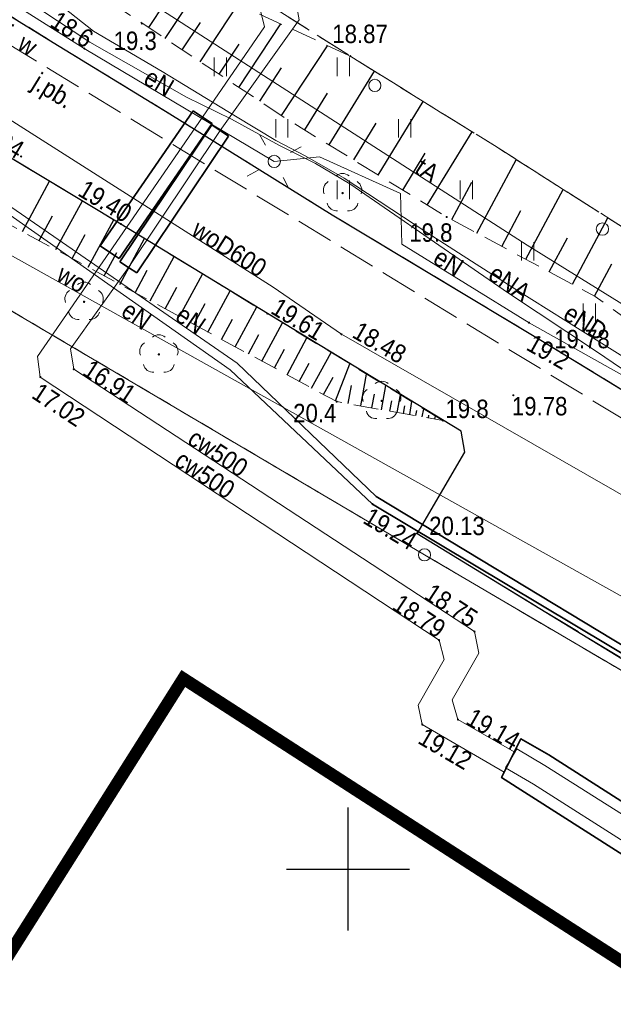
# Model space of a CAD drawing. Header units: metres. Extents: x 6530877 to 6534102, y 6042175 to 6045327.
# Tile 54 of 76: x 6533037 to 6533061, y 6044044 to 6044085. Entities that reach past the tile are written whole.
import ezdxf
from ezdxf.enums import TextEntityAlignment as Align

# ---------------------------------------------------------------- set-up
doc = ezdxf.new("R2010")
doc.units = ezdxf.units.M
doc.header["$MEASUREMENT"] = 0
for name, pattern in [('1.0_0.5', [1.5, 1, -0.5]), ('1.5_0.5', [2, 1.5, -0.5]), ('219-500', [0]), ('egug-500', [1, 0.5, -0.5])]:
    doc.linetypes.add(name, pattern=pattern)
doc.layers.get('0').update_dxf_attribs({"color": 2, "linetype": 'CONTINUOUS', "lineweight": 5})
for name, color, linetype in [('000 Inne (niezydentyfikowane)', 7, 'CONTINUOUS'), ('202-punkt graniczny', 7, 'CONTINUOUS'), ('218-kontur użytku gruntowego', 7, 'CONTINUOUS'), ('219-działka ewidencyjna', 7, 'CONTINUOUS'), ('drzewo liściaste', 7, 'CONTINUOUS'), ('jezdnia', 7, 'CONTINUOUS'), ('jezdnia-Atr17', 7, 'CONTINUOUS'), ('krawężnik', 7, 'CONTINUOUS'), ('latarnia', 7, 'CONTINUOUS'), ('obszar utwardzony', 7, 'CONTINUOUS'), ('obudowa ochronna przewodu', 7, 'CONTINUOUS'), ('pikieta naturalna', 7, 'CONTINUOUS'), ('pikieta naturalna-Atr2', 7, 'CONTINUOUS'), ('pikieta sztuczna', 7, 'CONTINUOUS'), ('pikieta sztuczna-Atr2', 7, 'CONTINUOUS'), ('podpora (punkt)', 7, 'CONTINUOUS'), ('przewód ciepłowniczy', 7, 'CONTINUOUS'), ('przewód ciepłowniczy-Atr1', 7, 'CONTINUOUS'), ('przewód elektroenergetyczny podziemny', 7, 'CONTINUOUS'), ('przewód elektroenergetyczny podziemny-Atr1', 7, 'CONTINUOUS'), ('przewód telekomunikacyjny podziemny', 7, 'CONTINUOUS'), ('przewód telekomunikacyjny podziemny-Atr1', 7, 'CONTINUOUS'), ('przewód wodociągowy', 7, 'CONTINUOUS'), ('przewód wodociągowy - ob. projektowany', 7, 'CONTINUOUS'), ('przewód wodociągowy - ob. projektowany-Atr1', 7, 'CONTINUOUS'), ('przewód wodociągowy-Atr1', 7, 'CONTINUOUS'), ('rzędna', 7, 'CONTINUOUS'), ('rzędna-Atr2', 7, 'CONTINUOUS'), ('skarpa nieumocniona', 7, 'CONTINUOUS'), ('słup przewodów napowietrznych', 7, 'CONTINUOUS'), ('trawnik', 7, 'CONTINUOUS'), ('Wstawianie ramki sekcyjnej z opisem', 7, 'CONTINUOUS'), ('Zakres', 7, 'CONTINUOUS')]:
    doc.layers.add(name, color=color, linetype=linetype)
doc.styles.get("Standard").update_dxf_attribs({"font": 'Working1250', "width": 0.75})

# ---------------------------------------------------------------- blocks, each defined once
blk = doc.blocks.new('202')
at = {"color": 0, "linetype": 'Continuous', "lineweight": 0}
blk.add_circle((0, 0), 0.25, dxfattribs=at)
blk = doc.blocks.new('PW01')
at = {"linetype": 'Continuous', "lineweight": 13}
h = blk.add_hatch(color=0, dxfattribs=at)
edge = h.paths.add_edge_path()
edge.add_arc((0, 0), 0.045, 0, 360)
blk = doc.blocks.new('TU04')
at = {"color": 0, "linetype": 'Continuous', "lineweight": 13}
for p, q in [((0, 0), (0, 0.75)), ((0.5, 0), (0.5, 0.75))]:
    blk.add_line(p, q, dxfattribs=at)
blk = doc.blocks.new('OP021')
at = {"linetype": 'Continuous', "lineweight": 13}
h = blk.add_hatch(color=0, dxfattribs=at)
edge = h.paths.add_edge_path()
edge.add_arc((0, 0), 0.05, 0, 360)
at = {"color": 0, "linetype": 'Continuous', "lineweight": 13}
for centre, start, end in [((-0.38, 0.124), 121.308, 202.548), ((0, 0.4), 49.272, 130.728), ((0.38, 0.124), 337.452, 58.692), ((-0.235, -0.324), 193.221, 274.871), ((0.235, -0.324), 265.129, 346.779)]:
    blk.add_arc(centre, 0.4, start, end, dxfattribs=at)
blk = doc.blocks.new('IB04')
at = {"color": 0, "linetype": 'Continuous', "lineweight": 13}
blk.add_circle((0, 0), 0.25, dxfattribs=at)
blk = doc.blocks.new('US15')
at = {"color": 0, "linetype": 'Continuous', "lineweight": 13}
blk.add_circle((0, 0), 0.25, dxfattribs=at)
blk = doc.blocks.new('SM01')
at = {"color": 0, "linetype": 'Continuous', "lineweight": 13}
for p, q in [((-0.53, 0.531), (-0.883, 0.884)), ((0.531, 0.531), (0.884, 0.884)), ((-0.53, -0.53), (-0.883, -0.883)), ((0.531, -0.53), (0.884, -0.883))]:
    blk.add_line(p, q, dxfattribs=at)
blk.add_circle((0, 0), 0.25, dxfattribs=at)
blk = doc.blocks.new('RAMKA500K')
at = {"color": 0}
for p, q in [((250, 47.5), (250, 52.5)), ((247.5, 50), (252.5, 50))]:
    blk.add_line(p, q, dxfattribs=at)

msp = doc.modelspace()

# ---------------------------------------------------------------- linework, layer by layer
at = {"layer": '000 Inne (niezydentyfikowane)', "color": 7, "linetype": 'Continuous', "lineweight": 25, "flags": 128}
for points in [[(6533042.57, 6044083.78), (6533043.97, 6044085.9)], [(6533041.9, 6044084.22), (6533042.57, 6044085.23)], [(6533043.99, 6044082.83), (6533045.54, 6044085.17)], [(6533043.26, 6044083.32), (6533044, 6044084.43)], [(6533045.56, 6044081.79), (6533047.27, 6044084.37)], [(6533044.76, 6044082.33), (6533045.57, 6044083.55)], [(6533047.29, 6044080.65), (6533049.17, 6044083.48)], [(6533046.41, 6044081.23), (6533047.3, 6044082.58)], [(6533049.23, 6044079.45), (6533051.07, 6044082.45)], [(6533048.24, 6044080.06), (6533049.16, 6044081.56)], [(6533051.23, 6044078.22), (6533053.06, 6044081.21)], [(6533050.23, 6044078.84), (6533051.15, 6044080.33)], [(6533053.22, 6044077), (6533055.05, 6044079.98)], [(6533052.23, 6044077.61), (6533053.14, 6044079.11)], [(6533055.24, 6044075.86), (6533056.84, 6044078.85)], [(6533036.76, 6044075.93), (6533037.87, 6044077.97)], [(6533054.22, 6044076.41), (6533055.04, 6044077.94)], [(6533057.23, 6044074.8), (6533058.75, 6044077.64)], [(6533038.12, 6044075.19), (6533039.2, 6044077.18)], [(6533037.45, 6044075.56), (6533037.99, 6044076.56)], [(6533056.25, 6044075.32), (6533057.03, 6044076.78)], [(6533059.12, 6044073.79), (6533060.56, 6044076.49)], [(6533039.44, 6044074.48), (6533040.48, 6044076.4)], [(6533038.79, 6044074.83), (6533039.32, 6044075.81)], [(6533040.72, 6044073.78), (6533041.73, 6044075.64)], [(6533058.18, 6044074.29), (6533058.92, 6044075.67)], [(6533040.09, 6044074.13), (6533040.6, 6044075.07)], [(6533041.96, 6044073.11), (6533042.93, 6044074.91)], [(6533060.02, 6044073.3), (6533060.73, 6044074.62)], [(6533041.35, 6044073.44), (6533041.84, 6044074.36)], [(6533043.15, 6044072.47), (6533044.09, 6044074.2)], [(6533042.56, 6044072.79), (6533043.04, 6044073.67)], [(6533044.3, 6044071.84), (6533045.21, 6044073.52)], [(6533043.73, 6044072.15), (6533044.19, 6044073)], [(6533045.41, 6044071.24), (6533046.29, 6044072.86)], [(6533044.86, 6044071.54), (6533045.31, 6044072.36)], [(6533046.49, 6044070.66), (6533047.33, 6044072.22)], [(6533045.95, 6044070.95), (6533046.38, 6044071.74)], [(6533047.52, 6044070.1), (6533048.33, 6044071.61)], [(6533047.01, 6044070.38), (6533047.42, 6044071.15)], [(6533048.52, 6044069.56), (6533049.31, 6044071.01)], [(6533048.02, 6044069.83), (6533048.42, 6044070.57)], [(6533049.49, 6044069.04), (6533050.08, 6044070.55)], [(6533050.52, 6044068.84), (6533050.75, 6044070.13)], [(6533049.01, 6044069.3), (6533049.39, 6044070.01)], [(6533050.01, 6044068.93), (6533050.14, 6044069.67)], [(6533051.36, 6044068.68), (6533051.54, 6044069.66)], [(6533050.97, 6044068.76), (6533051.07, 6044069.32)], [(6533052, 6044068.57), (6533052.13, 6044069.29)], [(6533051.7, 6044068.62), (6533051.78, 6044069.04)], [(6533052.25, 6044068.53), (6533052.31, 6044068.84)], [(6533052.51, 6044068.48), (6533052.6, 6044069.01)], [(6533052.76, 6044068.44), (6533052.8, 6044068.65)], [(6533053.02, 6044068.39), (6533053.08, 6044068.72)], [(6533053.27, 6044068.34), (6533053.29, 6044068.46)], [(6533053.53, 6044068.3), (6533053.55, 6044068.43)], [(6533053.78, 6044068.25), (6533053.78, 6044068.27)]]:
    msp.add_lwpolyline(points, dxfattribs=at)
at = {"layer": '218-kontur użytku gruntowego', "color": 3, "linetype": 'egug-500', "lineweight": 18, "flags": 128}
for points in [[(6533053.11, 6044062.78), (6532996.7, 6044096.1)], [(6532996.7, 6044096.1), (6533053.11, 6044062.78)], [(6533061.7, 6044057.73), (6533053.11, 6044062.78)], [(6533053.11, 6044062.78), (6533061.7, 6044057.73)]]:
    msp.add_lwpolyline(points, dxfattribs=at)
at = {"layer": '219-działka ewidencyjna', "color": 3, "linetype": '219-500', "lineweight": 18, "flags": 128}
for points in [[(6532996.7, 6044096.1), (6533053.11, 6044062.78)], [(6533053.11, 6044062.78), (6533061.7, 6044057.73)]]:
    msp.add_lwpolyline(points, dxfattribs=at)
at = {"layer": 'jezdnia', "color": 7, "linetype": '1.5_0.5', "lineweight": 18, "flags": 128}
for points in [[(6533030.24, 6044082.56), (6533032.76, 6044086.87), (6533038.01, 6044083.62)], [(6533054.75, 6044066.95), (6533052.81, 6044063.64), (6533069.07, 6044053.74), (6533071.53, 6044057.48)]]:
    msp.add_lwpolyline(points, dxfattribs=at)
at = {"layer": 'krawężnik', "color": 7, "linetype": 'Continuous', "lineweight": 25, "flags": 128}
for points in [[(6533032.76, 6044086.87), (6533038.01, 6044083.62), (6533042.76, 6044080.71), (6533049.36, 6044076.6), (6533057.84, 6044071.51), (6533063.34, 6044068.15), (6533065.09, 6044067.08), (6533069.5, 6044064.35)], [(6533046.72, 6044072.59), (6533040.77, 6044076.23), (6533030.24, 6044082.56), (6533029.12, 6044083.16), (6533028.14, 6044083.35), (6533027.09, 6044083.3), (6533026.35, 6044083.03), (6533025.59, 6044082.52), (6533024.96, 6044081.83)], [(6533087.22, 6044057.59), (6533080.72, 6044056.72), (6533077.91, 6044055.01), (6533072.22, 6044057.83), (6533071.53, 6044057.48), (6533069.07, 6044053.74), (6533061.15, 6044058.53), (6533052.81, 6044063.64), (6533054.75, 6044066.95), (6533054.6, 6044067.81), (6533046.72, 6044072.59)]]:
    msp.add_lwpolyline(points, dxfattribs=at)
at = {"layer": 'obszar utwardzony', "color": 7, "linetype": '1.5_0.5', "lineweight": 18, "flags": 128}
msp.add_lwpolyline([(6533064.35, 6044135.48), (6533057.25, 6044124.99), (6533052.81, 6044117.73), (6533051.76, 6044115.95), (6533045.59, 6044105.79), (6533044.49, 6044103.96), (6533042.63, 6044100.95), (6533036.86, 6044091.43), (6533050.09, 6044083.06), (6533055.95, 6044079.42), (6533066.19, 6044072.91), (6533067.84, 6044071.8), (6533068.38, 6044071.53), (6533069.18, 6044072.47), (6533078.54, 6044088.17), (6533080.31, 6044091.11), (6533083.81, 6044096.73), (6533096.51, 6044117.15), (6533068.74, 6044135.28)], close=True, dxfattribs=at)
at = {"layer": 'obudowa ochronna przewodu', "color": 0, "lineweight": 35}
for p, q in [((6533039.9293, 6044075.352), (6533043.7093, 6044080.842)), ((6533043.7093, 6044080.842), (6533044.09, 6044080.58)), ((6533044.4707, 6044080.318), (6533044.09, 6044080.58)), ((6533040.6907, 6044074.828), (6533044.4707, 6044080.318)), ((6533044.4593, 6044080.268), (6533040.7293, 6044074.698)), ((6533044.4593, 6044080.268), (6533044.8, 6044080.04)), ((6533045.1407, 6044079.812), (6533044.8, 6044080.04)), ((6533045.1407, 6044079.812), (6533041.4107, 6044074.242)), ((6533039.9293, 6044075.352), (6533040.31, 6044075.09)), ((6533040.6907, 6044074.828), (6533040.31, 6044075.09)), ((6533040.7293, 6044074.698), (6533041.07, 6044074.47)), ((6533041.4107, 6044074.242), (6533041.07, 6044074.47))]:
    msp.add_line(p, q, dxfattribs=at)
at = {"layer": 'obudowa ochronna przewodu', "color": 7, "linetype": 'Continuous', "lineweight": 35, "flags": 128}
for points in [[(6533131.65, 6044089.53), (6533131.07, 6044088.6), (6533127.66, 6044088.33), (6533108.16, 6044065.73), (6533107.53, 6044065.63), (6533100.43, 6044071.52), (6533099.48, 6044071.18), (6533094.2, 6044068.21), (6533087.4, 6044063.82), (6533078.21, 6044063.23), (6533077.13, 6044063), (6533067.76, 6044055.89), (6533067.03, 6044055.36), (6533066.06, 6044055.83), (6533051, 6044064.84)], [(6533051.14, 6044065.15), (6533066.26, 6044056.01), (6533067.02, 6044055.77), (6533067.62, 6044056.07), (6533076.94, 6044063.28), (6533078.41, 6044063.42), (6533087.24, 6044064.29), (6533094.05, 6044068.65), (6533100.04, 6044071.85), (6533100.6, 6044071.73), (6533107.73, 6044065.8), (6533107.93, 6044065.91), (6533127.7, 6044088.63), (6533130.98, 6044088.82), (6533131.48, 6044089.63)]]:
    msp.add_lwpolyline(points, dxfattribs=at)
msp.add_lwpolyline([(6533086.41, 6044046.47), (6533082.63, 6044040.69), (6533079.57, 6044042.45), (6533066.5, 6044049.32), (6533058.16, 6044054.65), (6533057.02, 6044055.29), (6533056.24, 6044053.72), (6533065.51, 6044047.82), (6533068.89, 6044046.08), (6533079.32, 6044040.49), (6533083.08, 6044038.43), (6533088.79, 6044046.92), (6533098.83, 6044057.37), (6533110.01, 6044048.64), (6533103.74, 6044038.18), (6533105.25, 6044037.2), (6533112.45, 6044048.8), (6533098.38, 6044059.81), (6533089.72, 6044050.29)], close=True, dxfattribs=at)
at = {"layer": 'przewód ciepłowniczy', "color": 0, "lineweight": 18}
for p, q in [((6533056.8581, 6044054.8879), (6533056.63, 6044054.5)), ((6533058.0049, 6044054.2138), (6533056.8581, 6044054.8879)), ((6533056.4019, 6044054.1121), (6533056.63, 6044054.5)), ((6533057.5351, 6044053.4462), (6533056.4019, 6044054.1121)), ((6533065.1076, 6044049.7025), (6533058.0049, 6044054.2138)), ((6533064.6324, 6044048.9375), (6533057.5351, 6044053.4462))]:
    msp.add_line(p, q, dxfattribs=at)
at = {"layer": 'przewód ciepłowniczy', "color": 212, "linetype": 'Continuous', "lineweight": 18, "flags": 128}
for points in [[(6533056.76, 6044054.77), (6533054.47, 6044056.08), (6533054.24, 6044056.88), (6533055.32, 6044058.78), (6533055.14, 6044059.66), (6533038.85, 6044070.33), (6533038.72, 6044071.16), (6533041.07, 6044074.47), (6533044.8, 6044080.04), (6533048.01, 6044084.54), (6533047.87, 6044085.38), (6533033.78, 6044094.55)], [(6533033.21, 6044093.72), (6533046.4, 6044085.08), (6533046.61, 6044084.25), (6533044.09, 6044080.58), (6533040.31, 6044075.09), (6533037.37, 6044070.84), (6533037.49, 6044070.01), (6533053.7, 6044059.31), (6533053.91, 6044058.52), (6533052.85, 6044056.67), (6533053.02, 6044055.88), (6533056.35, 6044053.94)]]:
    msp.add_lwpolyline(points, dxfattribs=at)
at = {"layer": 'przewód elektroenergetyczny podziemny', "color": 1, "linetype": 'Continuous', "lineweight": 18, "flags": 128}
for points in [[(6533003, 6044106.57), (6533003.28, 6044106.06), (6533004.17, 6044105.22), (6533008.09, 6044103), (6533012.36, 6044100.42), (6533016.37, 6044098.16), (6533021.02, 6044095.46), (6533021.73, 6044094.9), (6533025.5, 6044092.63), (6533027.55, 6044091.27), (6533032.97, 6044087.84), (6533037.51, 6044084.95), (6533039.5, 6044083.63)], [(6533131.65, 6044089.53), (6533131.07, 6044088.6), (6533127.66, 6044088.33), (6533108.16, 6044065.73), (6533107.53, 6044065.63), (6533100.43, 6044071.52), (6533099.48, 6044071.18), (6533094.2, 6044068.21), (6533087.4, 6044063.82), (6533078.21, 6044063.23), (6533077.13, 6044063), (6533067.76, 6044055.89), (6533067.03, 6044055.36), (6533066.06, 6044055.83), (6533051, 6044064.84)], [(6533051.14, 6044065.15), (6533066.26, 6044056.01), (6533067.02, 6044055.77), (6533067.62, 6044056.07), (6533076.94, 6044063.28), (6533078.41, 6044063.42), (6533087.24, 6044064.29), (6533094.05, 6044068.65), (6533100.04, 6044071.85), (6533100.6, 6044071.73), (6533107.73, 6044065.8), (6533107.93, 6044065.91), (6533127.7, 6044088.63), (6533130.98, 6044088.82), (6533131.48, 6044089.63)], [(6533035.24, 6044087.43), (6533038.25, 6044085.19), (6533039.65, 6044084.08), (6533042.44, 6044082.44), (6533045.43, 6044080.62), (6533047.06, 6044079.63), (6533048.26, 6044079.01), (6533049.85, 6044078.1), (6533053.2, 6044075.89), (6533055.21, 6044074.6)], [(6533033.3, 6044087.15), (6533039.28, 6044083.37), (6533047, 6044078.78)], [(6533039.5, 6044083.63), (6533043.44, 6044081.39), (6533045.26, 6044080.5)], [(6533051.14, 6044065.15), (6533045.5, 6044070.58), (6533029.79, 6044081.42)], [(6533029.68, 6044081.22), (6533045.21, 6044070.3), (6533051, 6044064.84)], [(6533045.26, 6044080.5), (6533047.21, 6044079.42), (6533048.68, 6044078.69), (6533050.07, 6044077.87), (6533056.53, 6044073.42), (6533060.1, 6044071.05), (6533062.14, 6044069.67)], [(6533047, 6044078.78), (6533048.84, 6044078.96), (6533052.14, 6044077.47), (6533052.19, 6044075.42), (6533057.36, 6044072.22)], [(6533055.21, 6044074.6), (6533056.78, 6044073.6), (6533059.55, 6044071.86), (6533063.34, 6044069.49), (6533067.32, 6044067.12), (6533070.23, 6044065.36), (6533071.78, 6044064.58), (6533073.96, 6044063.59), (6533074.71, 6044063.43), (6533075.61, 6044063.26), (6533077.17, 6044062.96), (6533078.46, 6044062.72), (6533079.85, 6044062.7)], [(6533057.36, 6044072.22), (6533062.56, 6044069.3)]]:
    msp.add_lwpolyline(points, dxfattribs=at)
at = {"layer": 'przewód telekomunikacyjny podziemny', "color": 30, "linetype": 'Continuous', "lineweight": 18, "flags": 128}
msp.add_lwpolyline([(6533011.17, 6044103.23), (6533024.88, 6044096.24), (6533057.28, 6044075.37), (6533067.37, 6044069.12), (6533073.72, 6044065.79), (6533080.2, 6044065.17), (6533080.73, 6044065.09)], dxfattribs=at)
at = {"layer": 'przewód wodociągowy', "color": 5, "linetype": 'Continuous', "lineweight": 18, "flags": 128}
for points in [[(6533017.51, 6044092.35), (6533036.07, 6044080.59), (6533046.96, 6044073.66), (6533049.73, 6044071.75), (6533065.29, 6044062.83), (6533074.49, 6044057.26), (6533073.82, 6044055.93)], [(6533021.52, 6044083.21), (6533065.24, 6044058.79), (6533096.72, 6044063.23), (6533097.46, 6044063.61)]]:
    msp.add_lwpolyline(points, dxfattribs=at)
at = {"layer": 'przewód wodociągowy - ob. projektowany', "color": 5, "linetype": '1.5_0.5', "lineweight": 18, "flags": 128}
msp.add_lwpolyline([(6533099.63, 6044074.06), (6533099.24, 6044073.5), (6533100.9, 6044065.84), (6533101.41, 6044065.34), (6533100.55, 6044064.24), (6533098.48, 6044063.82), (6533097.87, 6044063.61), (6533079.93, 6044060.96), (6533071.06, 6044062.27), (6533026.71, 6044089.34)], dxfattribs=at)
at = {"layer": 'skarpa nieumocniona', "color": 7, "linetype": '1.0_0.5', "lineweight": 18, "flags": 128}
for points in [[(6533032.41, 6044089.4), (6533035.78, 6044088.27), (6533047.5, 6044080.51), (6533054.01, 6044076.52), (6533060.05, 6044073.29), (6533064.49, 6044070.06), (6533066.19, 6044072.91), (6533055.95, 6044079.42), (6533050.09, 6044083.06), (6533043.03, 6044086.33), (6533036.77, 6044090.06)], [(6533032.41, 6044089.4), (6533035.78, 6044088.27), (6533047.5, 6044080.51), (6533054.01, 6044076.52), (6533060.05, 6044073.29), (6533064.49, 6044070.06), (6533066.19, 6044072.91), (6533055.95, 6044079.42), (6533050.09, 6044083.06), (6533043.03, 6044086.33), (6533036.77, 6044090.06)], [(6533053.86, 6044068.24), (6533046.72, 6044072.59), (6533040.77, 6044076.23), (6533030.24, 6044082.56), (6533029.12, 6044083.16), (6533028.14, 6044083.35), (6533027.09, 6044083.3), (6533026.35, 6044083.03), (6533026.35, 6044083.03), (6533025.59, 6044082.52), (6533024.96, 6044081.83), (6533016.43, 6044068.31), (6533006.23, 6044052.2), (6532998.66, 6044040.27), (6532999.48, 6044039.13), (6533007.6, 6044051.16), (6533017.89, 6044067.18), (6533025.72, 6044079.69), (6533026.74, 6044080.88), (6533028.68, 6044080.3), (6533049.54, 6044069.01)], [(6533053.86, 6044068.24), (6533046.72, 6044072.59), (6533040.77, 6044076.23), (6533030.24, 6044082.56), (6533029.12, 6044083.16), (6533028.14, 6044083.35), (6533027.09, 6044083.3), (6533026.35, 6044083.03), (6533026.35, 6044083.03), (6533025.59, 6044082.52), (6533024.96, 6044081.83), (6533016.43, 6044068.31), (6533006.23, 6044052.2), (6532998.66, 6044040.27), (6532999.48, 6044039.13), (6533007.6, 6044051.16), (6533017.89, 6044067.18), (6533025.72, 6044079.69), (6533026.74, 6044080.88), (6533028.68, 6044080.3), (6533049.54, 6044069.01)]]:
    msp.add_lwpolyline(points, close=True, dxfattribs=at)
at = {"layer": 'trawnik', "color": 7, "linetype": '1.0_0.5', "lineweight": 18, "flags": 128}
msp.add_lwpolyline([(6533057.84, 6044071.51), (6533063.34, 6044068.15), (6533064.49, 6044070.06), (6533066.19, 6044072.91), (6533055.95, 6044079.42), (6533050.09, 6044083.06), (6533036.86, 6044091.43), (6533042.63, 6044100.95), (6533044.49, 6044103.96), (6533043.57, 6044104.58), (6533042.95, 6044105), (6533041.99, 6044105.58), (6533040.54, 6044106.53), (6533036.22, 6044099.78), (6533032.9, 6044094.47), (6533031.33, 6044091.93), (6533030.73, 6044090.94), (6533030.46, 6044090.09), (6533030.47, 6044089.27), (6533030.72, 6044088.55), (6533031.03, 6044088.08), (6533031.57, 6044087.61), (6533032.76, 6044086.87), (6533038.01, 6044083.62), (6533042.76, 6044080.71), (6533049.36, 6044076.6)], close=True, dxfattribs=at)
at = {"layer": 'Wstawianie ramki sekcyjnej z opisem', "color": 7, "linetype": 'Continuous', "lineweight": 13, "flags": 128}
for points in [[(6533050, 6044047.5), (6533050, 6044052.5)], [(6533047.5, 6044050), (6533052.5, 6044050)]]:
    msp.add_lwpolyline(points, dxfattribs=at)
at = {"layer": 'Zakres', "linetype": '1.0_0.5', "lineweight": 70, "const_width": 0.5}
msp.add_lwpolyline([(6532894.4047, 6044010.7263), (6532901.9047, 6044070.7963), (6532921.4247, 6044144.6363), (6532942.6547, 6044191.9663), (6533112.6947, 6044084.6963), (6533080.6444, 6044033.6409), (6533043.3034, 6044057.7488), (6532987.3747, 6043969.1763), (6532966.8747, 6043966.4363), (6532894.4047, 6044010.7263)], dxfattribs=at)

# ---------------------------------------------------------------- block references
at = {"layer": '202-punkt graniczny', "color": 3, "linetype": 'Continuous', "lineweight": 18}
msp.add_blockref('202', (6533053.11, 6044062.78), dxfattribs=at)
at = {"layer": 'drzewo liściaste', "color": 94, "linetype": 'Continuous', "lineweight": 18}
for p in [(6533049.78, 6044077.49), (6533039.27, 6044073.07), (6533042.31, 6044070.93), (6533051.37, 6044069.04)]:
    msp.add_blockref('OP021', p, dxfattribs=at)
at = {"layer": 'latarnia', "color": 7, "linetype": 'Continuous', "lineweight": 18, "rotation": 253.644}
msp.add_blockref('SM01', (6533047, 6044078.78), dxfattribs=at)
at = {"layer": 'pikieta naturalna', "color": 7, "linetype": 'Continuous', "lineweight": 13}
for p in [(6533041.62, 6044084.39), (6533054.01, 6044076.52), (6533049.54, 6044069.01), (6533053.86, 6044068.24)]:
    msp.add_blockref('PW01', p, dxfattribs=at)
at = {"layer": 'pikieta sztuczna', "color": 7, "linetype": 'Continuous', "lineweight": 13}
for p in [(6533050.09, 6044083.06), (6533036.71, 6044078.98), (6533040.77, 6044076.23), (6533046.72, 6044072.59), (6533058.02, 6044071.34), (6533056.72, 6044069.27), (6533052.81, 6044063.66)]:
    msp.add_blockref('PW01', p, dxfattribs=at)
at = {"layer": 'podpora (punkt)', "color": 7, "linetype": 'Continuous', "lineweight": 18}
for p in [(6533051.09, 6044081.87), (6533060.34, 6044076.03)]:
    msp.add_blockref('IB04', p, dxfattribs=at)
at = {"layer": 'rzędna', "color": 1, "linetype": 'Continuous', "lineweight": 18}
for p, rotation in [((6533039.28, 6044083.37), 147.699), ((6533057.36, 6044072.22), 150.679)]:
    msp.add_blockref('PW01', p, dxfattribs=dict(at, rotation=rotation))
at = {"layer": 'rzędna', "color": 5, "linetype": 'Continuous', "lineweight": 18}
msp.add_blockref('PW01', (6533049.73, 6044071.75), dxfattribs=at)
at = {"layer": 'rzędna', "color": 212, "linetype": 'Continuous', "lineweight": 18}
for p in [(6533037.49, 6044070.01), (6533038.85, 6044070.33), (6533055.14, 6044059.66), (6533053.7, 6044059.31), (6533054.47, 6044056.08), (6533053.02, 6044055.88)]:
    msp.add_blockref('PW01', p, dxfattribs=at)
at = {"layer": 'rzędna', "color": 1, "linetype": 'Continuous', "lineweight": 35}
msp.add_blockref('PW01', (6533051, 6044064.84), dxfattribs=at)
at = {"layer": 'słup przewodów napowietrznych', "color": 7, "linetype": 'Continuous', "lineweight": 18, "rotation": 253.644}
msp.add_blockref('US15', (6533047, 6044078.78), dxfattribs=at)
at = {"layer": 'trawnik', "color": 7, "linetype": 'Continuous', "lineweight": 18}
for p in [(6533044.559, 6044082.249), (6533049.559, 6044082.249), (6533047.059, 6044079.749), (6533052.059, 6044079.749), (6533049.559, 6044077.249), (6533054.559, 6044077.249), (6533057.059, 6044074.749), (6533059.559, 6044072.249)]:
    msp.add_blockref('TU04', p, dxfattribs=at)
at = {"layer": 'Wstawianie ramki sekcyjnej z opisem', "color": 7, "linetype": 'Continuous', "lineweight": 13}
msp.add_blockref('RAMKA500K', (6532800, 6044000), dxfattribs=at)

# ---------------------------------------------------------------- texts
at = {"layer": 'jezdnia-Atr17', "color": 7, "width": 0.9}
msp.add_text('j.pb.', height=0.75, rotation=328.383, dxfattribs=at).set_placement((6533037.09, 6044081.79))
at = {"layer": 'pikieta naturalna-Atr2', "color": 7, "width": 0.9}
for s, p in [('19.3', (6533040.47, 6044084.06)), ('19.8', (6533052.49, 6044076.26))]:
    msp.add_text(s, height=0.75, dxfattribs=at).set_placement(p, align=Align.TOP_LEFT)
for s, p in [('20.4', (6533047.77, 6044068.17)), ('19.8', (6533053.96, 6044068.34))]:
    msp.add_text(s, height=0.75, dxfattribs=at).set_placement(p)
at = {"layer": 'pikieta sztuczna-Atr2', "color": 7, "width": 0.9}
for s, p in [('18.87', (6533049.36, 6044084.34)), ('20.13', (6533053.3, 6044064.33))]:
    msp.add_text(s, height=0.75, dxfattribs=at).set_placement(p, align=Align.TOP_LEFT)
for s, rotation, p in [('19.34', 329.028, (6533034.59, 6044080.01)), ('19.40', 329.028, (6533038.97, 6044077.42)), ('19.61', -31.241, (6533046.81, 6044072.63))]:
    msp.add_text(s, height=0.75, rotation=rotation, dxfattribs=at).set_placement(p)
for p in [(6533058.38, 6044071.18), (6533056.66, 6044068.45)]:
    msp.add_text('19.78', height=0.75, dxfattribs=at).set_placement(p)
at = {"layer": 'przewód ciepłowniczy-Atr1', "color": 212, "width": 0.9}
for rotation, p in [(326.775, (6533043.42, 6044067.33)), (326.572, (6533042.89, 6044066.45))]:
    msp.add_text('cw500', height=0.75, rotation=rotation, dxfattribs=at).set_placement(p)
at = {"layer": 'przewód elektroenergetyczny podziemny-Atr1', "color": 1, "width": 0.9}
for s, rotation, p in [('eN', -30.734, (6533041.63, 6044081.97)), ('eN', -31.756, (6533053.4, 6044074.67)), ('eNA', -34.561, (6533055.64, 6044074.03)), ('eN', 325.394, (6533042.92, 6044072.36)), ('eND', -32.135, (6533058.69, 6044072.4))]:
    msp.add_text(s, height=0.75, rotation=rotation, dxfattribs=at).set_placement(p)
msp.add_text('eN', height=0.75, rotation=324.887, dxfattribs=at).set_placement((6533041.15, 6044073.16), align=Align.TOP_LEFT)
at = {"layer": 'przewód telekomunikacyjny podziemny-Atr1', "color": 30, "width": 0.9}
msp.add_text('tA', height=0.75, rotation=327.213, dxfattribs=at).set_placement((6533052.66, 6044078.34))
at = {"layer": 'przewód wodociągowy - ob. projektowany-Atr1', "color": 5, "width": 0.9}
msp.add_text('proj. w', height=0.75, rotation=328.601, dxfattribs=at).set_placement((6533034.79, 6044084.41))
at = {"layer": 'przewód wodociągowy-Atr1', "color": 5, "width": 0.9}
for s, rotation, p in [('woD600', -32.471, (6533043.58, 6044075.81)), ('wo', -29.186, (6533038.09, 6044073.96))]:
    msp.add_text(s, height=0.75, rotation=rotation, dxfattribs=at).set_placement(p)
at = {"layer": 'rzędna-Atr2', "color": 1, "width": 0.9}
for s, rotation, p in [('18.6', -32.297, (6533037.84, 6044084.3)), ('19.2', 330.675, (6533057.2, 6044071.14)), ('19.24', 329.109, (6533050.56, 6044064.1))]:
    msp.add_text(s, height=0.75, rotation=rotation, dxfattribs=at).set_placement(p)
at = {"layer": 'rzędna-Atr2', "color": 5, "width": 0.9}
msp.add_text('18.48', height=0.75, rotation=330.176, dxfattribs=at).set_placement((6533050.12, 6044071.65))
at = {"layer": 'rzędna-Atr2', "color": 212, "width": 0.9}
for s, rotation, p in [('16.91', 326.775, (6533039.16, 6044070.13)), ('17.02', 326.572, (6533037.09, 6044069.19)), ('18.75', 326.775, (6533053.05, 6044061.03)), ('18.79', 326.572, (6533051.75, 6044060.6)), ('19.14', 330.228, (6533054.74, 6044055.93))]:
    msp.add_text(s, height=0.75, rotation=rotation, dxfattribs=at).set_placement(p)
msp.add_text('19.12', height=0.75, rotation=329.776, dxfattribs=at).set_placement((6533053.17, 6044055.79), align=Align.TOP_LEFT)

doc.saveas('drawing.dxf')
